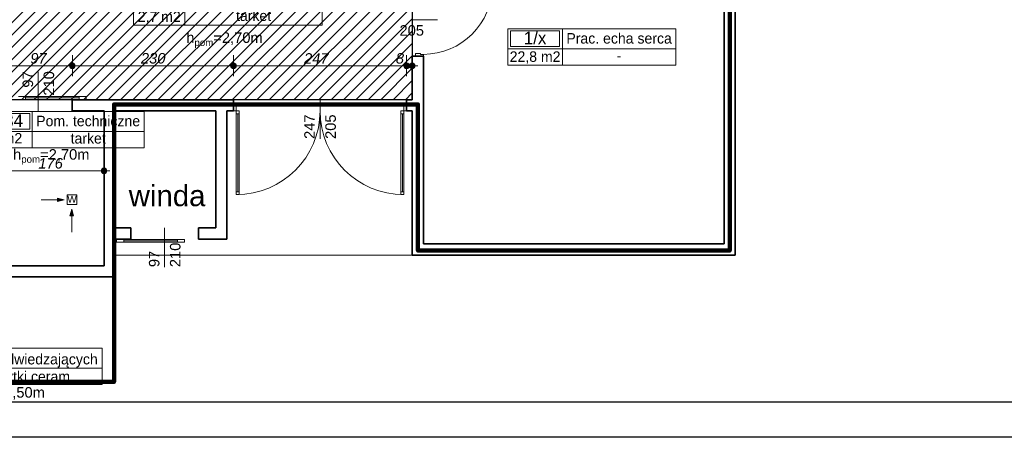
# Model space of a CAD drawing. Header units: millimetres. Extents: x -50073 to 84772, y -78870 to -35317.
# Tile 60 of 125: x 21674 to 35724, y -78870 to -72878. Entities that reach past the tile are written whole.
import ezdxf
from ezdxf.enums import TextEntityAlignment as Align

# ---------------------------------------------------------------- set-up
doc = ezdxf.new("R2010")
doc.units = ezdxf.units.MM
doc.header["$MEASUREMENT"] = 0
for name, color, linetype, lineweight in [('0_Nr_pióra__3', 7, 'Continuous', 20), ('0_Nr_pióra__4', 7, 'Continuous', 25), ('Drzwi ArchiCAD_Nr_pióra__1', 7, 'Continuous', 0), ('Instalacje - Went_Klim_Nr_pióra__42', 150, 'Continuous', 13), ('Konstrukcja - Stropy_Nr_pióra__1', 7, 'Continuous', 0), ('Konstrukcja - Ściany zew_Nr_pióra__6', 7, 'Continuous', 35), ('Metryczki pomieszczeń ArchiCADa_Nr_pióra__1', 7, 'Continuous', 0), ('Wymiarowanie - Ogólne_Nr_pióra__82', 114, 'Continuous', 13), ('Znaczniki drzwi ArchiCADa_Nr_pióra__1', 7, 'Continuous', 0), ('Znaczniki drzwi ArchiCADa_Nr_pióra__7', 7, 'Continuous', 70)]:
    doc.layers.add(name, color=color, linetype=linetype, lineweight=lineweight)
doc.layers.add('Elementy modelu - Strefy', color=7, linetype='Continuous')
doc.layers.add('Wymiarowanie - Ogólne', color=7, linetype='Continuous')
doc.styles.add('GENERATED_STYLE_1', font='txt')
doc.styles.add('GENERATED_STYLE_2', font='txt')
doc.styles.add('GENERATED_STYLE_3', font='txt')
doc.styles.add('GENERATED_STYLE_4', font='txt')
doc.dimstyles.new('GENERATED_STYLE__2', dxfattribs={"dimtxt": 150, "dimasz": 152, "dimexe": 0.18, "dimexo": 0, "dimgap": 0.09, "dimtad": 1, "dimtih": 1, "dimtoh": 1, "dimlfac": 0.1, "dimzin": 0, "dimdsep": 46, "dimtxsty": 'GENERATED_STYLE_3', "dimblk": 'ARROWHEAD_11', "dimblk1": 'ARROWHEAD_11', "dimblk2": 'ARROWHEAD_11', "dimcen": 0.09, "dimclrd": 114, "dimclre": 114, "dimclrt": 114, "dimazin": 0, "dimtfac": 1, "dimtdec": 4, "dimtmove": 0, "dimatfit": 3, "dimfxl": 1, "dimtolj": 1, "dimtzin": 0, "dimarcsym": 0})

# ---------------------------------------------------------------- blocks, each defined once
blk = doc.blocks.new('WC odwiedzających_1_27_27', base_point=(20919, -77854))
at = {"layer": 'Metryczki pomieszczeń ArchiCADa_Nr_pióra__1', "linetype": 'Continuous'}
for p, q in [((20185, -77571), (22851, -77571)), ((20185, -78089), (20185, -77571)), ((20221, -77597), (20882, -77597)), ((20221, -77823), (20221, -77597)), ((20882, -77597), (20882, -77823)), ((20919, -77571), (20919, -78089)), ((22851, -77571), (22851, -78089)), ((20882, -77823), (20221, -77823)), ((20185, -77854), (22851, -77854)), ((22851, -78089), (20185, -78089))]:
    blk.add_line(p, q, dxfattribs=at)
at = {"layer": 'Metryczki pomieszczeń ArchiCADa_Nr_pióra__1'}
for tag, height, style, p in [('ROOM_NUMBER', 180, 'GENERATED_STYLE_2', (20552, -77699)), ('ROOM_NAME', 150, 'GENERATED_STYLE_1', (21885, -77725)), ('ROOM_CALC_AREA', 150, 'GENERATED_STYLE_1', (20552, -77966)), ('floor_f', 150, 'GENERATED_STYLE_1', (21885, -77973))]:
    blk.add_attdef(tag, text='', height=height, dxfattribs=dict(at, style=style)).set_placement(p, align=Align.MIDDLE_CENTER)
blk = doc.blocks.new('Pom. techniczne_1_34_34', base_point=(21854, -74473))
at = {"layer": 'Metryczki pomieszczeń ArchiCADa_Nr_pióra__1', "linetype": 'Continuous'}
for p, q in [((21120, -74190), (23448, -74190)), ((21120, -74709), (21120, -74190)), ((21157, -74216), (21817, -74216)), ((21157, -74442), (21157, -74216)), ((21817, -74216), (21817, -74442)), ((21854, -74190), (21854, -74709)), ((23448, -74190), (23448, -74709)), ((21817, -74442), (21157, -74442)), ((21120, -74473), (23448, -74473)), ((23448, -74709), (21120, -74709))]:
    blk.add_line(p, q, dxfattribs=at)
at = {"layer": 'Metryczki pomieszczeń ArchiCADa_Nr_pióra__1'}
for tag, height, style, p in [('ROOM_NUMBER', 180, 'GENERATED_STYLE_2', (21487, -74318)), ('ROOM_NAME', 150, 'GENERATED_STYLE_1', (22651, -74324)), ('ROOM_CALC_AREA', 150, 'GENERATED_STYLE_1', (21487, -74571)), ('floor_f', 150, 'GENERATED_STYLE_1', (22651, -74572))]:
    blk.add_attdef(tag, text='', height=height, dxfattribs=dict(at, style=style)).set_placement(p, align=Align.MIDDLE_CENTER)
blk = doc.blocks.new('Myjnia bronchoskopi_1_41_41', base_point=(24032, -72723))
at = {"layer": 'Metryczki pomieszczeń ArchiCADa_Nr_pióra__1', "linetype": 'Continuous'}
for p, q in [((23298, -72440), (25992, -72440)), ((23298, -72958), (23298, -72440)), ((23335, -72466), (23995, -72466)), ((23335, -72692), (23335, -72466)), ((23995, -72466), (23995, -72692)), ((24032, -72440), (24032, -72958)), ((25992, -72440), (25992, -72958)), ((23298, -72723), (25992, -72723)), ((23995, -72692), (23335, -72692)), ((25992, -72958), (23298, -72958))]:
    blk.add_line(p, q, dxfattribs=at)
at = {"layer": 'Metryczki pomieszczeń ArchiCADa_Nr_pióra__1'}
for tag, height, style, p in [('ROOM_NUMBER', 180, 'GENERATED_STYLE_2', (23665, -72568)), ('ROOM_NAME', 150, 'GENERATED_STYLE_1', (25012, -72594)), ('ROOM_CALC_AREA', 150, 'GENERATED_STYLE_1', (23665, -72835)), ('floor_f', 150, 'GENERATED_STYLE_1', (25012, -72821))]:
    blk.add_attdef(tag, text='', height=height, dxfattribs=dict(at, style=style)).set_placement(p, align=Align.MIDDLE_CENTER)
blk = doc.blocks.new('Prac. echa serca_1_x_68', base_point=(29418, -73293))
at = {"layer": 'Metryczki pomieszczeń ArchiCADa_Nr_pióra__1', "linetype": 'Continuous'}
for p, q in [((28639, -73010), (31036, -73010)), ((28639, -73529), (28639, -73010)), ((28678, -73036), (29379, -73036)), ((28678, -73262), (28678, -73036)), ((29379, -73036), (29379, -73262)), ((29418, -73010), (29418, -73529)), ((31036, -73010), (31036, -73529)), ((28639, -73293), (31036, -73293)), ((29379, -73262), (28678, -73262)), ((31036, -73529), (28639, -73529))]:
    blk.add_line(p, q, dxfattribs=at)
at = {"layer": 'Metryczki pomieszczeń ArchiCADa_Nr_pióra__1'}
for tag, height, style, p in [('ROOM_NUMBER', 180, 'GENERATED_STYLE_2', (29028, -73138)), ('ROOM_NAME', 150, 'GENERATED_STYLE_1', (30227, -73144)), ('ROOM_CALC_AREA', 150, 'GENERATED_STYLE_1', (29028, -73405)), ('floor_f', 150, 'GENERATED_STYLE_1', (30227, -73390))]:
    blk.add_attdef(tag, text='', height=height, dxfattribs=dict(at, style=style)).set_placement(p, align=Align.MIDDLE_CENTER)
blk = doc.blocks.new('*D635')
at = {"layer": 'Wymiarowanie - Ogólne_Nr_pióra__82', "linetype": 'Continuous'}
for points in [[(21155, -75036), (21152, -75021), (21143, -75008), (21130, -74999), (21115, -74996), (21099, -74999), (21086, -75008), (21078, -75021), (21075, -75036), (21078, -75052), (21086, -75064), (21099, -75073), (21115, -75076), (21130, -75073), (21143, -75064), (21152, -75052)], [(22918, -75036), (22915, -75021), (22907, -75008), (22894, -74999), (22878, -74996), (22863, -74999), (22850, -75008), (22841, -75021), (22838, -75036), (22841, -75052), (22850, -75064), (22863, -75073), (22878, -75076), (22894, -75073), (22907, -75064), (22915, -75052)]]:
    blk.add_hatch(color=256, dxfattribs=at).paths.add_polyline_path(points)
for p, q in [((21115, -74996), (21115, -74886)), ((22878, -74996), (22878, -74886)), ((21115, -75186), (21115, -75076)), ((21155, -75036), (22838, -75036)), ((22878, -75186), (22878, -75076)), ((22918, -75036), (22958, -75036))]:
    blk.add_line(p, q, dxfattribs=at)
for centre in [(21115, -75036), (22878, -75036)]:
    blk.add_circle(centre, 40, dxfattribs=at)
at = {"layer": 'Wymiarowanie - Ogólne_Nr_pióra__82', "char_height": 150, "attachment_point": 7, "style": 'GENERATED_STYLE_3'}
for s, insert in [('\\A1;{\\fArial|b0|i1|c238|p38;18}', (21155, -75006)), ('\\A1;{\\fArial|b0|i1|c238|p38;176}', (21940, -75006))]:
    blk.add_mtext(s, dxfattribs=dict(at, insert=insert))
blk = doc.blocks.new('ARROWHEAD_11')
at = {"color": 0, "linetype": 'Continuous', "lineweight": 0}
blk.add_line((0, 0), (-1, 0), dxfattribs=at)
at = {"color": 0, "linetype": 'Continuous', "lineweight": 0, "const_width": 0.25, "flags": 128}
blk.add_lwpolyline([(-0.125, 0, 1), (0.125, 0, 1)], format="xyb", close=True, dxfattribs=at)
blk = doc.blocks.new('*D760')
at = {"layer": 'Wymiarowanie - Ogólne_Nr_pióra__82', "linetype": 'Continuous'}
for points in [[(21495, -73536), (21492, -73521), (21483, -73508), (21470, -73499), (21455, -73496), (21439, -73499), (21426, -73508), (21418, -73521), (21415, -73536), (21418, -73552), (21426, -73565), (21439, -73573), (21455, -73576), (21470, -73573), (21483, -73565), (21492, -73552)], [(22465, -73536), (22462, -73521), (22453, -73508), (22440, -73499), (22425, -73496), (22409, -73499), (22396, -73508), (22388, -73521), (22385, -73536), (22388, -73552), (22396, -73565), (22409, -73573), (22425, -73576), (22440, -73573), (22453, -73565), (22462, -73552)]]:
    blk.add_hatch(color=256, dxfattribs=at).paths.add_polyline_path(points)
for p, q in [((21455, -73496), (21455, -73386)), ((22425, -73496), (22425, -73386)), ((21455, -73686), (21455, -73576)), ((21495, -73536), (22385, -73536)), ((22425, -73686), (22425, -73576))]:
    blk.add_line(p, q, dxfattribs=at)
for centre in [(21455, -73536), (22425, -73536)]:
    blk.add_circle(centre, 40, dxfattribs=at)
at = {"layer": 'Wymiarowanie - Ogólne_Nr_pióra__82', "insert": (21826, -73506), "char_height": 150, "attachment_point": 7, "style": 'GENERATED_STYLE_3'}
blk.add_mtext('\\A1;{\\fArial|b0|i1|c238|p38;97}', dxfattribs=at)
blk = doc.blocks.new('*D761')
at = {"layer": 'Wymiarowanie - Ogólne_Nr_pióra__82', "linetype": 'Continuous'}
for points in [[(22465, -73536), (22462, -73521), (22453, -73508), (22440, -73499), (22425, -73496), (22409, -73499), (22396, -73508), (22388, -73521), (22385, -73536), (22388, -73552), (22396, -73565), (22409, -73573), (22425, -73576), (22440, -73573), (22453, -73565), (22462, -73552)], [(24765, -73536), (24762, -73521), (24753, -73508), (24740, -73499), (24725, -73496), (24709, -73499), (24696, -73508), (24688, -73521), (24685, -73536), (24688, -73552), (24696, -73565), (24709, -73573), (24725, -73576), (24740, -73573), (24753, -73565), (24762, -73552)]]:
    blk.add_hatch(color=256, dxfattribs=at).paths.add_polyline_path(points)
for p, q in [((22425, -73496), (22425, -73386)), ((24725, -73496), (24725, -73386)), ((22425, -73686), (22425, -73576)), ((22465, -73536), (24685, -73536)), ((24725, -73686), (24725, -73576))]:
    blk.add_line(p, q, dxfattribs=at)
for centre in [(22425, -73536), (24725, -73536)]:
    blk.add_circle(centre, 40, dxfattribs=at)
at = {"layer": 'Wymiarowanie - Ogólne_Nr_pióra__82', "insert": (23404, -73506), "char_height": 150, "attachment_point": 7, "style": 'GENERATED_STYLE_3'}
blk.add_mtext('\\A1;{\\fArial|b0|i1|c238|p38;230}', dxfattribs=at)
blk = doc.blocks.new('*D762')
at = {"layer": 'Wymiarowanie - Ogólne_Nr_pióra__82', "linetype": 'Continuous'}
for points in [[(24765, -73536), (24762, -73521), (24753, -73508), (24740, -73499), (24725, -73496), (24709, -73499), (24696, -73508), (24688, -73521), (24685, -73536), (24688, -73552), (24696, -73565), (24709, -73573), (24725, -73576), (24740, -73573), (24753, -73565), (24762, -73552)], [(27235, -73536), (27232, -73521), (27223, -73508), (27210, -73499), (27195, -73496), (27179, -73499), (27166, -73508), (27158, -73521), (27155, -73536), (27158, -73552), (27166, -73565), (27179, -73573), (27195, -73576), (27210, -73573), (27223, -73565), (27232, -73552)]]:
    blk.add_hatch(color=256, dxfattribs=at).paths.add_polyline_path(points)
for p, q in [((24725, -73496), (24725, -73386)), ((27195, -73496), (27195, -73386)), ((24725, -73686), (24725, -73576)), ((24765, -73536), (27155, -73536)), ((27195, -73686), (27195, -73576))]:
    blk.add_line(p, q, dxfattribs=at)
for centre in [(24725, -73536), (27195, -73536)]:
    blk.add_circle(centre, 40, dxfattribs=at)
at = {"layer": 'Wymiarowanie - Ogólne_Nr_pióra__82', "char_height": 150, "attachment_point": 7, "style": 'GENERATED_STYLE_3'}
for s, insert in [('\\A1;{\\fArial|b0|i1|c238|p38;247}', (25732, -73506)), ('\\A1;{\\fArial|b0|i1|c238|p38;8}', (27041, -73506))]:
    blk.add_mtext(s, dxfattribs=dict(at, insert=insert))
blk = doc.blocks.new('*D763')
at = {"layer": 'Wymiarowanie - Ogólne_Nr_pióra__82', "linetype": 'Continuous'}
for points in [[(27235, -73536), (27232, -73521), (27223, -73508), (27210, -73499), (27195, -73496), (27179, -73499), (27166, -73508), (27158, -73521), (27155, -73536), (27158, -73552), (27166, -73565), (27179, -73573), (27195, -73576), (27210, -73573), (27223, -73565), (27232, -73552)], [(27315, -73536), (27312, -73521), (27303, -73508), (27290, -73499), (27275, -73496), (27259, -73499), (27246, -73508), (27238, -73521), (27235, -73536), (27238, -73552), (27246, -73565), (27259, -73573), (27275, -73576), (27290, -73573), (27303, -73565), (27312, -73552)]]:
    blk.add_hatch(color=256, dxfattribs=at).paths.add_polyline_path(points)
for p, q in [((27195, -73496), (27195, -73386)), ((27275, -73496), (27275, -73386)), ((27195, -73536), (27275, -73536)), ((27195, -73686), (27195, -73576)), ((27275, -73686), (27275, -73576)), ((27315, -73536), (27355, -73536))]:
    blk.add_line(p, q, dxfattribs=at)
for centre in [(27195, -73536), (27275, -73536)]:
    blk.add_circle(centre, 40, dxfattribs=at)

msp = doc.modelspace()

# ---------------------------------------------------------------- hatches: boundary and pattern name
h = msp.add_hatch()
h.set_pattern_fill('ANSI31', color=6, scale=1000)
h.set_pattern_definition([(45, (-50072.86, -74020.64), (-88.38835, 88.38835), [])])
h.paths.add_polyline_path([(2644.596, -62100.641), (7974.596, -62100.641), (7974.596, -64220.641), (9744.596, -64270.641), (21114.596, -64270.641), (21114.596, -74020.641), (27274.596, -74020.641), (27274.596, -71940.641), (25294.596, -71940.641), (24264.596, -71000.641), (24264.596, -63210.678), (23794.596, -63210.678), (23794.596, -61870.678), (26194.596, -61870.678), (26194.596, -56680.641), (24594.623, -56680.641), (24594.623, -58720.641), (22604.596, -58720.641), (22604.596, -56680.641), (19225.623, -56680.641), (19225.623, -58710.678), (17495.623, -58710.678), (11774.623, -58710.678), (11774.623, -56680.641), (8425.623, -56655.641), (8425.623, -58710.678), (4584.623, -58710.678), (4584.623, -56660.641), (2644.596, -56660.641)])
h.paths.add_polyline_path([(15447.036, -61501.268), (13419.007, -61501.268), (13419.007, -61271.05), (15447.036, -61271.05)], flags=24)
at = {"layer": 'Instalacje - Went_Klim_Nr_pióra__42', "linetype": 'Continuous'}
for points in [[(22306.814, -75449.176), (22213.27, -75425.101), (22213.765, -75475.098)], [(22416.526, -75584.977), (22391.526, -75678.278), (22441.526, -75678.278)]]:
    msp.add_hatch(color=256, dxfattribs=at).paths.add_polyline_path(points)

# ---------------------------------------------------------------- linework, layer by layer
at = {"color": 10, "lineweight": 106}
msp.add_lwpolyline([(66.617, -62583.342), (2355.65, -62594.844), (2355.65, -78050.061), (23019.646, -78050.061), (23019.646, -74088.498), (27356.387, -74088.498), (27356.387, -76174.624), (31806.314, -76174.624), (31806.314, -70254.194), (29738.593, -70254.194), (29738.593, -64145.049), (48237.42, -64145.049), (53610.352, -68583.295), (53610.352, -70500.678), (57061.641, -70500.678), (57061.641, -65412.681), (59990.725, -65412.681), (59990.725, -59684.671), (37804.772, -41061.805), (28682.341, -41061.805), (28682.341, -51358.017), (2441.313, -51358.017)], dxfattribs=at)
at = {"color": 6}
msp.add_lwpolyline([(19225.623, -56680.641), (22604.596, -56680.641), (22604.596, -58720.641), (24594.623, -58720.641), (24594.623, -56680.641), (26194.596, -56680.641), (26194.596, -61870.678), (23794.596, -61870.678), (23794.596, -63210.678), (24264.596, -63210.678), (24264.596, -71000.641), (25294.596, -71940.641), (27274.596, -71940.641), (27274.596, -74020.641), (21114.596, -74020.641)], dxfattribs=at)
msp.add_lwpolyline([(19225.623, -56680.641), (22604.596, -56680.641), (22604.596, -58720.641), (24594.623, -58720.641), (24594.623, -56680.641), (26194.596, -56680.641), (26194.596, -61870.678), (23794.596, -61870.678), (23794.596, -63210.678), (24264.596, -63210.678), (24264.596, -71000.641), (25294.596, -71940.641), (27274.596, -71940.641), (27274.596, -74020.641), (21114.596, -74020.641)], dxfattribs=at)
at = {"layer": '0_Nr_pióra__4', "linetype": 'Continuous', "flags": 128}
for points in [[(84771.934, -35317.498), (-13943.569, -35317.498), (-13943.569, -78836.041), (84771.934, -78836.041)], [(84271.934, -35817.498), (-13443.569, -35817.498), (-13443.569, -78336.041), (84271.934, -78336.041)]]:
    msp.add_lwpolyline(points, close=True, dxfattribs=at)
at = {"layer": 'Drzwi ArchiCAD_Nr_pióra__1', "linetype": 'Continuous'}
for p, q in [((27319.596, -73360.641), (27394.596, -73360.641)), ((27319.596, -73400.641), (27319.596, -73360.641)), ((27434.596, -73400.641), (27319.596, -73400.641)), ((27434.596, -73400.641), (27319.596, -73400.641)), ((27394.596, -73360.641), (27394.596, -73372.641)), ((27394.596, -73372.641), (27434.596, -73372.641)), ((27434.596, -73372.641), (27434.596, -73400.641)), ((21654.596, -73975.641), (21754.596, -73975.641)), ((21754.596, -74015.641), (21654.596, -74015.641)), ((21754.596, -73995.641), (21754.596, -73975.641)), ((21754.596, -73975.641), (22524.596, -73975.641)), ((21754.596, -73975.641), (21754.596, -74015.641)), ((22524.596, -73995.641), (21754.596, -73995.641)), ((21754.596, -74015.641), (21754.596, -73995.641)), ((21754.596, -73995.641), (22524.596, -73995.641)), ((21754.596, -73995.641), (22524.596, -73995.641)), ((22524.596, -74015.641), (21754.596, -74015.641)), ((22524.596, -73975.641), (22524.596, -73995.641)), ((22524.596, -74015.641), (22524.596, -73975.641)), ((22524.596, -73975.641), (22624.596, -73975.641)), ((22524.596, -73995.641), (22524.596, -74015.641)), ((22624.596, -74015.641), (22524.596, -74015.641)), ((22624.596, -73975.641), (22624.596, -74015.641)), ((24724.596, -74180.641), (24724.596, -74065.641)), ((24724.596, -74065.641), (24764.596, -74065.641)), ((24724.596, -74180.641), (24724.596, -74065.641)), ((24764.596, -74180.641), (24724.596, -74180.641)), ((24764.596, -74065.641), (24764.596, -74180.641)), ((24764.596, -74220.641), (24764.596, -74180.641)), ((24764.596, -74180.641), (24804.596, -74180.641)), ((24804.596, -74180.641), (24804.596, -74220.641)), ((27114.596, -74180.641), (27114.596, -74220.641)), ((27154.596, -74180.641), (27114.596, -74180.641)), ((27154.596, -74180.641), (27154.596, -74065.641)), ((27154.596, -74065.641), (27194.596, -74065.641)), ((27194.596, -74180.641), (27154.596, -74180.641)), ((27154.596, -74220.641), (27154.596, -74180.641)), ((27194.596, -74065.641), (27194.596, -74180.641)), ((27194.596, -74180.641), (27194.596, -74065.641)), ((24764.596, -74220.641), (24784.596, -74220.641)), ((24764.596, -75335.641), (24764.596, -74220.641)), ((24804.596, -74220.641), (24764.596, -74220.641)), ((24784.596, -74220.641), (24784.596, -75335.641)), ((24784.596, -74220.641), (24804.596, -74220.641)), ((24784.596, -75335.641), (24784.596, -74220.641)), ((24784.596, -75335.641), (24784.596, -74220.641)), ((24804.596, -74220.641), (24804.596, -75335.641)), ((27134.596, -74220.641), (27114.596, -74220.641)), ((27114.596, -74220.641), (27114.596, -75335.641)), ((27114.596, -74220.641), (27154.596, -74220.641)), ((27154.596, -74220.641), (27134.596, -74220.641)), ((27134.596, -74220.641), (27134.596, -75335.641)), ((27134.596, -75335.641), (27134.596, -74220.641)), ((27134.596, -75335.641), (27134.596, -74220.641)), ((27154.596, -75335.641), (27154.596, -74220.641)), ((24784.596, -75335.641), (24764.596, -75335.641)), ((24764.596, -75375.641), (24764.596, -75335.641)), ((24764.596, -75335.641), (24804.596, -75335.641)), ((24804.596, -75375.641), (24764.596, -75375.641)), ((24804.596, -75335.641), (24784.596, -75335.641)), ((24804.596, -75335.641), (24804.596, -75375.641)), ((27114.596, -75335.641), (27134.596, -75335.641)), ((27154.596, -75335.641), (27114.596, -75335.641)), ((27114.596, -75335.641), (27114.596, -75375.641)), ((27114.596, -75375.641), (27154.596, -75375.641)), ((27134.596, -75335.641), (27154.596, -75335.641)), ((27154.596, -75375.641), (27154.596, -75335.641)), ((23057.47, -76016.01), (23157.47, -76016.01)), ((23057.47, -76056.01), (23057.47, -76016.01)), ((23157.47, -76056.01), (23057.47, -76056.01)), ((23157.47, -76016.01), (23927.47, -76016.01)), ((23157.47, -76036.01), (23157.47, -76016.01)), ((23157.47, -76016.01), (23157.47, -76056.01)), ((23157.47, -76036.01), (23927.47, -76036.01)), ((23157.47, -76056.01), (23157.47, -76036.01)), ((23927.47, -76036.01), (23157.47, -76036.01)), ((23927.47, -76036.01), (23157.47, -76036.01)), ((23927.47, -76056.01), (23157.47, -76056.01)), ((23927.47, -76016.01), (23927.47, -76036.01)), ((23927.47, -76056.01), (23927.47, -76016.01)), ((23927.47, -76016.01), (24027.47, -76016.01)), ((23927.47, -76036.01), (23927.47, -76056.01)), ((24027.47, -76056.01), (23927.47, -76056.01)), ((24027.47, -76016.01), (24027.47, -76056.01))]:
    msp.add_line(p, q, dxfattribs=at)
for centre, radius, start, end in [((27434.596, -72388.641), 984, 270, 0), ((24764.596, -74180.641), 1195, 270, 0), ((27154.596, -74180.641), 1195, 180, 270)]:
    msp.add_arc(centre, radius, start, end, dxfattribs=at)
at = {"layer": 'Instalacje - Went_Klim_Nr_pióra__42', "linetype": 'Continuous'}
for p, q in [((22306.814, -75449.176), (22213.27, -75425.101)), ((22213.765, -75475.098), (22213.27, -75425.101)), ((22351.154, -75378.01), (22491.154, -75378.01)), ((22351.154, -75518.01), (22351.154, -75378.01)), ((22491.154, -75378.01), (22491.154, -75518.01)), ((21979.138, -75452.419), (22213.517, -75450.1)), ((22306.814, -75449.176), (22213.765, -75475.098)), ((22491.154, -75518.01), (22351.154, -75518.01)), ((22416.526, -75584.977), (22391.526, -75678.278)), ((22416.526, -75584.977), (22441.526, -75678.278)), ((22441.526, -75678.278), (22391.526, -75678.278)), ((22416.526, -75912.669), (22416.526, -75678.278))]:
    msp.add_line(p, q, dxfattribs=at)
at = {"layer": 'Konstrukcja - Stropy_Nr_pióra__1', "linetype": 'Continuous', "flags": 128}
msp.add_lwpolyline([(-555.52, -62390.641), (2164.596, -62390.641), (2164.596, -76550.641), (5824.596, -76550.641), (23038.421, -76550.641), (23038.421, -76240.678), (31884.596, -76240.678), (31884.596, -70115.378), (29924.596, -70115.378), (29924.596, -64338.978), (48324.596, -64338.978)], dxfattribs=at)
at = {"layer": 'Konstrukcja - Ściany zew_Nr_pióra__6', "linetype": 'Continuous'}
for p, q in [((27319.596, -73400.641), (27274.596, -73400.641)), ((27434.596, -73400.641), (27319.596, -73400.641)), ((22424.596, -74020.641), (22424.596, -74180.641)), ((24724.596, -74065.641), (24724.596, -74020.641)), ((27194.596, -74065.641), (27194.596, -74020.641)), ((24724.596, -74180.641), (24724.596, -74065.641)), ((27194.596, -74180.641), (27194.596, -74065.641)), ((23257.47, -76011.01), (23257.47, -75851.01)), ((24227.47, -76011.01), (24227.47, -75851.01))]:
    msp.add_line(p, q, dxfattribs=at)
at = {"layer": 'Konstrukcja - Ściany zew_Nr_pióra__6', "linetype": 'Continuous', "flags": 128}
for points in [[(31724.596, -70500.678), (31724.596, -76080.678)], [(31884.596, -76240.678), (31884.596, -70500.678)], [(27274.596, -73400.641), (27274.596, -74020.641)], [(27434.596, -76080.678), (27434.596, -73400.641)], [(24724.596, -74020.641), (22424.596, -74020.641)], [(27274.596, -74020.641), (27194.596, -74020.641)], [(22424.596, -74180.641), (22878.421, -74180.641)], [(22878.421, -74180.641), (22878.421, -76390.641)], [(23038.421, -74180.641), (24471.596, -74180.641)], [(23038.421, -75851.01), (23038.421, -74180.641)], [(24471.596, -74180.641), (24471.596, -75851.01)], [(24631.596, -74180.641), (24724.596, -74180.641)], [(24631.596, -76011.01), (24631.596, -74180.641)], [(27194.596, -74180.641), (27274.596, -74180.641)], [(27274.596, -74180.641), (27274.596, -76080.678)], [(23257.47, -75851.01), (23038.421, -75851.01)], [(24471.596, -75851.01), (24227.47, -75851.01)], [(23038.421, -76011.01), (23257.47, -76011.01)], [(23038.421, -76550.641), (23038.421, -76011.01)], [(24227.47, -76011.01), (24631.596, -76011.01)], [(27274.596, -76080.678), (27274.596, -76240.678)], [(31724.596, -76080.678), (27434.596, -76080.678)], [(27274.596, -76240.678), (31884.596, -76240.678)], [(22878.421, -76390.641), (21114.596, -76390.641)], [(21114.596, -76550.641), (23038.421, -76550.641)]]:
    msp.add_lwpolyline(points, dxfattribs=at)
at = {"layer": 'Znaczniki drzwi ArchiCADa_Nr_pióra__1', "linetype": 'Continuous'}
for p, q in [((27634.596, -72880.641), (27274.596, -72880.641)), ((21939.596, -73620.641), (21939.596, -74180.641)), ((25959.596, -74580.641), (25959.596, -74020.641)), ((23742.47, -76411.01), (23742.47, -75851.01))]:
    msp.add_line(p, q, dxfattribs=at)

# ---------------------------------------------------------------- block references
at = {"layer": 'Elementy modelu - Strefy', "linetype": 'Continuous'}
ref = msp.add_blockref('Myjnia bronchoskopi_1_41_41', (24031.923, -72722.565), dxfattribs=at)
ref.add_attrib('ROOM_NAME', 'Myjnia bronchoskopi', dxfattribs={"layer": 'Metryczki pomieszczeń ArchiCADa_Nr_pióra__1', "color": 7, "height": 150, "style": 'GENERATED_STYLE_1'}).set_placement((25011.845, -72594.162), align=Align.MIDDLE_CENTER)
ref.add_attrib('ROOM_NUMBER', '1/41', dxfattribs={"layer": 'Metryczki pomieszczeń ArchiCADa_Nr_pióra__1', "color": 7, "height": 180, "style": 'GENERATED_STYLE_2'}).set_placement((23664.902, -72567.616), align=Align.MIDDLE_CENTER)
ref.add_attrib('ROOM_CALC_AREA', '2,7 m2', dxfattribs={"layer": 'Metryczki pomieszczeń ArchiCADa_Nr_pióra__1', "color": 7, "height": 150, "style": 'GENERATED_STYLE_1'}).set_placement((23664.902, -72834.616), align=Align.MIDDLE_CENTER)
ref.add_attrib('floor_f', 'tarket', dxfattribs={"layer": 'Metryczki pomieszczeń ArchiCADa_Nr_pióra__1', "color": 7, "height": 150, "style": 'GENERATED_STYLE_1'}).set_placement((25011.845, -72821.245), align=Align.MIDDLE_CENTER)
ref = msp.add_blockref('Prac. echa serca_1_x_68', (29417.734, -73292.795), dxfattribs=at)
ref.add_attrib('ROOM_NAME', 'Prac. echa serca', dxfattribs={"layer": 'Metryczki pomieszczeń ArchiCADa_Nr_pióra__1', "color": 7, "height": 150, "style": 'GENERATED_STYLE_1'}).set_placement((30227.018, -73143.975), align=Align.MIDDLE_CENTER)
ref.add_attrib('ROOM_NUMBER', '1/x', dxfattribs={"layer": 'Metryczki pomieszczeń ArchiCADa_Nr_pióra__1', "color": 7, "height": 180, "style": 'GENERATED_STYLE_2'}).set_placement((29028.213, -73137.846), align=Align.MIDDLE_CENTER)
ref.add_attrib('ROOM_CALC_AREA', '22,8 m2', dxfattribs={"layer": 'Metryczki pomieszczeń ArchiCADa_Nr_pióra__1', "color": 7, "height": 150, "style": 'GENERATED_STYLE_1'}).set_placement((29028.213, -73404.846), align=Align.MIDDLE_CENTER)
ref.add_attrib('floor_f', '-', dxfattribs={"layer": 'Metryczki pomieszczeń ArchiCADa_Nr_pióra__1', "color": 7, "height": 150, "style": 'GENERATED_STYLE_1'}).set_placement((30227.018, -73390.292), align=Align.MIDDLE_CENTER)
ref = msp.add_blockref('Pom. techniczne_1_34_34', (21853.932, -74473.079), dxfattribs=at)
ref.add_attrib('ROOM_NAME', 'Pom. techniczne', dxfattribs={"layer": 'Metryczki pomieszczeń ArchiCADa_Nr_pióra__1', "color": 7, "height": 150, "style": 'GENERATED_STYLE_1'}).set_placement((22650.974, -74324.259), align=Align.MIDDLE_CENTER)
ref.add_attrib('ROOM_NUMBER', '1/34', dxfattribs={"layer": 'Metryczki pomieszczeń ArchiCADa_Nr_pióra__1', "color": 7, "height": 180, "style": 'GENERATED_STYLE_2'}).set_placement((21486.912, -74318.13), align=Align.MIDDLE_CENTER)
ref.add_attrib('ROOM_CALC_AREA', '4 m2', dxfattribs={"layer": 'Metryczki pomieszczeń ArchiCADa_Nr_pióra__1', "color": 7, "height": 150, "style": 'GENERATED_STYLE_1'}).set_placement((21486.912, -74570.576), align=Align.MIDDLE_CENTER)
ref.add_attrib('floor_f', 'tarket', dxfattribs={"layer": 'Metryczki pomieszczeń ArchiCADa_Nr_pióra__1', "color": 7, "height": 150, "style": 'GENERATED_STYLE_1'}).set_placement((22650.974, -74571.759), align=Align.MIDDLE_CENTER)
ref = msp.add_blockref('WC odwiedzających_1_27_27', (20918.546, -77853.687), dxfattribs=at)
ref.add_attrib('ROOM_NAME', 'WC odwiedzających', dxfattribs={"layer": 'Metryczki pomieszczeń ArchiCADa_Nr_pióra__1', "color": 7, "height": 150, "style": 'GENERATED_STYLE_1'}).set_placement((21884.787, -77725.284), align=Align.MIDDLE_CENTER)
ref.add_attrib('ROOM_NUMBER', '1/27', dxfattribs={"layer": 'Metryczki pomieszczeń ArchiCADa_Nr_pióra__1', "color": 7, "height": 180, "style": 'GENERATED_STYLE_2'}).set_placement((20551.525, -77698.738), align=Align.MIDDLE_CENTER)
ref.add_attrib('ROOM_CALC_AREA', '1,6 m2', dxfattribs={"layer": 'Metryczki pomieszczeń ArchiCADa_Nr_pióra__1', "color": 7, "height": 150, "style": 'GENERATED_STYLE_1'}).set_placement((20551.525, -77965.738), align=Align.MIDDLE_CENTER)
ref.add_attrib('floor_f', 'płytki ceram.', dxfattribs={"layer": 'Metryczki pomieszczeń ArchiCADa_Nr_pióra__1', "color": 7, "height": 150, "style": 'GENERATED_STYLE_1'}).set_placement((21884.787, -77972.784), align=Align.MIDDLE_CENTER)

# ---------------------------------------------------------------- texts
at = {"layer": '0_Nr_pióra__3', "linetype": 'Continuous', "attachment_point": 2, "style": 'GENERATED_STYLE_4'}
for s, insert, char_height in [('\\A1;{\\fArial|b0|i0|c0|p38;h\\fArial|b0|i0|c0|p38;\\A1{\\H.66x;\\S ^ pom;}\\fArial|b0|i0|c0|p38;=2,70m}', (24596.017, -73015.515), 150), ('\\A1;{\\fArial|b0|i0|c0|p38;h\\fArial|b0|i0|c0|p38;\\A1{\\H.66x;\\S ^ pom;}\\fArial|b0|i0|c0|p38;=2,70m}', (22124.292, -74682.823), 150), ('\\A1;{\\fArial|b0|i0|c0|p38;winda}', (23777.267, -75240.899), 300), ('\\A1;{\\fArial|b0|i0|c0|p38;h\\fArial|b0|i0|c0|p38;\\A1{\\H.66x;\\S ^ pom;}\\fArial|b0|i0|c0|p38;=2,50m}', (21488.432, -78081.059), 150)]:
    msp.add_mtext(s, dxfattribs=dict(at, insert=insert, char_height=char_height))
at = {"layer": 'Instalacje - Went_Klim_Nr_pióra__42', "linetype": 'Continuous', "insert": (22486.068, -75442.295), "char_height": 100, "attachment_point": 6, "style": 'GENERATED_STYLE_1'}
msp.add_mtext('\\A1;{\\fArial|b0|i0|c238|p38;W}', dxfattribs=at)
at = {"layer": 'Znaczniki drzwi ArchiCADa_Nr_pióra__7', "insert": (27093.111, -73108.11), "char_height": 150, "attachment_point": 7, "style": 'GENERATED_STYLE_1'}
msp.add_mtext('\\A1;{\\fArial|b0|i0|c238|p38;205}', dxfattribs=at)
at = {"layer": 'Znaczniki drzwi ArchiCADa_Nr_pióra__7', "char_height": 150, "attachment_point": 7, "rotation": 90, "style": 'GENERATED_STYLE_1'}
for s, insert in [('\\A1;{\\fArial|b0|i0|c238|p38;97}', (21867.065, -73848.299)), ('\\A1;{\\fArial|b0|i0|c238|p38;210}', (22167.065, -73962.127)), ('\\A1;{\\fArial|b0|i0|c238|p38;247}', (25884.596, -74580.641)), ('\\A1;{\\fArial|b0|i0|c238|p38;205}', (26187.065, -74580.641)), ('\\A1;{\\fArial|b0|i0|c238|p38;210}', (23969.938, -76411.01)), ('\\A1;{\\fArial|b0|i0|c238|p38;97}', (23669.938, -76411.01))]:
    msp.add_mtext(s, dxfattribs=dict(at, insert=insert))

# ---------------------------------------------------------------- dimensions: what is measured, and where the dimension line sits
at = {"layer": 'Wymiarowanie - Ogólne', "color": 114, "linetype": 'Continuous', "lineweight": 13}
for base, p1, p2, picture, middle in [((22424.596, -73536.43), (21454.596, -74020.641), (22424.596, -74020.641), '*D760', (21939.596, -73431.43)), ((24724.596, -73536.43), (22424.596, -74020.641), (24724.596, -74020.641), '*D761', (23574.596, -73431.43)), ((27194.596, -73536.43), (24724.596, -74020.641), (27194.596, -74020.641), '*D762', (25902.682, -73431.43)), ((27274.596, -73536.43), (27194.596, -74020.641), (27274.596, -74020.641), '*D763', (27097.682, -73431.43))]:
    dim = msp.add_linear_dim(base=base, p1=p1, p2=p2, dimstyle='GENERATED_STYLE__2', dxfattribs=at)
    dim.commit()
    dim.dimension.update_dxf_attribs({"geometry": picture, "text_midpoint": middle, "dimtype": 160})
dim = msp.add_linear_dim(base=(22878.421, -75036.193), p1=(21114.596, -75567.317), p2=(22878.421, -75301.116), text='176', dimstyle='GENERATED_STYLE__2', dxfattribs=at)
dim.commit()
dim.dimension.update_dxf_attribs({"geometry": '*D635', "text_midpoint": (22110.338, -74931.193), "dimtype": 160})

doc.saveas('drawing.dxf')
